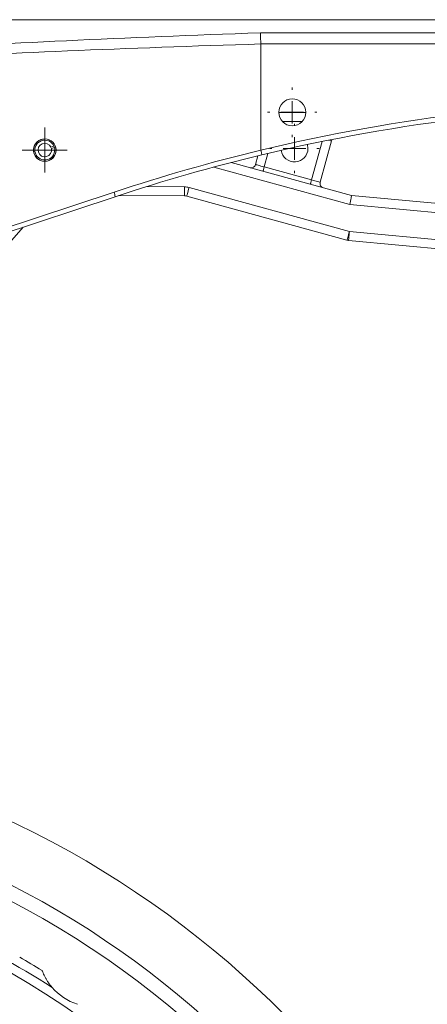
# Model space of a CAD drawing. Header units: millimetres. Extents: x -18 to 812, y -33 to 757.
# Tile 9 of 14: x 301 to 392, y 538 to 757. Entities that reach past the tile are written whole.
import ezdxf

# ---------------------------------------------------------------- set-up
doc = ezdxf.new("R2010")
doc.units = ezdxf.units.MM

# ---------------------------------------------------------------- blocks, each defined once
blk = doc.blocks.new('SW_CENTERMARKSYMBOL_0')
at = {"color": 0, "linetype": 'Continuous', "lineweight": 0}
for p, q in [((0, 2.5), (0, 5)), ((0, 0), (0, 2.5)), ((-2.5, 0), (-5, 0)), ((0, 0), (-2.5, 0)), ((0, 0), (0, -2.5)), ((0, 0), (2.5, 0)), ((2.5, 0), (5, 0)), ((0, -2.5), (0, -5))]:
    blk.add_line(p, q, dxfattribs=at)
blk = doc.blocks.new('SW_CENTERMARKSYMBOL_1')
at = {"color": 0, "linetype": 'Continuous', "lineweight": 0}
for p, q in [((0, 5), (0, 5.5)), ((0, 0), (0, 2.5)), ((-5, 0), (-5.5, 0)), ((0, 0), (-2.5, 0)), ((0, 0), (0, -2.5)), ((0, 0), (2.5, 0)), ((5, 0), (5.5, 0)), ((0, -5), (0, -5.5))]:
    blk.add_line(p, q, dxfattribs=at)
blk = doc.blocks.new('SW_CENTERMARKSYMBOL_2')
at = {"color": 0, "linetype": 'Continuous', "lineweight": 0}
for p, q in [((0, 5), (0, 5.5)), ((0, 0), (0, 2.5)), ((-5, 0), (-5.5, 0)), ((0, 0), (-2.5, 0)), ((0, 0), (0, -2.5)), ((0, 0), (2.5, 0)), ((5, 0), (5.5, 0)), ((0, -5), (0, -5.5))]:
    blk.add_line(p, q, dxfattribs=at)
blk = doc.blocks.new('SW_CENTERMARKSYMBOL_3')
at = {"color": 0, "linetype": 'Continuous', "lineweight": 0}
for radius, start, end in [(215.9, 286.3269, 73.6731), (200, 282.6824, 77.3176), (203.2, 286.4098, 73.5902)]:
    blk.add_arc((55.88, -208.54), radius, start, end, dxfattribs=at)

msp = doc.modelspace()

# ---------------------------------------------------------------- linework, layer by layer
at = {"color": 7, "linetype": 'Continuous', "lineweight": 15}
for p, q in [((653.88, 756.98), (295.98, 756.98)), ((354.79, 754.07), (653.88, 754.07)), ((354.91, 727.96), (354.88, 751.58)), ((653.88, 751.58), (354.88, 751.58)), ((358.88, 736.37), (364.88, 736.34)), ((370.62, 730.03), (368.09, 720.82)), ((308.92, 728.84), (308.24, 728.61)), ((308.34, 728.32), (309.02, 728.55)), ((365.38, 728.33), (365.25, 729.22)), ((348.27, 725.22), (375.06, 717.87)), ((353.72, 724.76), (354.26, 726.72)), ((355.65, 724.23), (366.16, 721.35)), ((266.1, 699.98), (322.27, 718.62)), ((338.94, 719.66), (374.58, 709.88)), ((322.53, 717.62), (269.38, 699.98)), ((337.9, 717.8), (323.32, 717.89)), ((374.05, 707.95), (338.42, 717.73)), ((375.06, 717.87), (632.69, 693.78)), ((632.5, 691.78), (374.7, 715.89)), ((302.06, 710.83), (286.27, 692.8)), ((374.58, 709.88), (499.17, 698.23)), ((498.98, 696.24), (374.4, 707.89))]:
    msp.add_line(p, q, dxfattribs=at)
at = {"color": 8, "linetype": 'Continuous', "lineweight": 15}
for p, q in [((364.08, 734.34), (359.66, 734.37)), ((366.16, 721.35), (368.51, 729.9)), ((356.48, 727.25), (355.65, 724.23)), ((374.7, 715.89), (344.42, 724.2)), ((329.44, 719.85), (337.91, 719.8))]:
    msp.add_line(p, q, dxfattribs=at)
at = {"color": 8, "linetype": 'Continuous', "lineweight": 15, "flags": 128}
msp.add_lwpolyline([(370, 730.2), (370.05, 730.19), (370.29, 730.12), (370.47, 730.07), (370.58, 730.04), (370.62, 730.03)], dxfattribs=at)
at = {"color": 7, "linetype": 'Continuous', "lineweight": 15, "flags": 128}
for points in [[(370.68, 730.34), (370.66, 730.22), (370.62, 730.03)], [(308.92, 728.84), (309.02, 728.88), (309.19, 728.94)], [(309.29, 728.65), (309.12, 728.59), (309.02, 728.55)], [(353.72, 724.76), (353.76, 724.75), (353.87, 724.72), (354.05, 724.67), (354.29, 724.6), (354.58, 724.52), (354.91, 724.43), (355.27, 724.33), (355.65, 724.23)], [(355.39, 723.27), (355.39, 723.28), (355.41, 723.34), (355.43, 723.43), (355.46, 723.55), (355.5, 723.69), (355.55, 723.86), (355.6, 724.04), (355.65, 724.23)], [(365.9, 720.38), (365.9, 720.4), (365.92, 720.46), (365.94, 720.54), (365.98, 720.66), (366.02, 720.81), (366.06, 720.98), (366.11, 721.16), (366.16, 721.35)], [(366.16, 721.35), (366.54, 721.24), (366.9, 721.14), (367.23, 721.05), (367.53, 720.97), (367.77, 720.91), (367.94, 720.86), (368.05, 720.83), (368.09, 720.82)], [(337.9, 717.8), (337.9, 717.84), (337.9, 717.95), (337.9, 718.14), (337.9, 718.38), (337.9, 718.69), (337.91, 719.03), (337.91, 719.41), (337.91, 719.8)], [(338.42, 717.73), (338.43, 717.76), (338.46, 717.87), (338.5, 718.05), (338.57, 718.29), (338.65, 718.58), (338.74, 718.92), (338.84, 719.28), (338.94, 719.66)], [(375.06, 717.87), (375.05, 717.83), (375.03, 717.72), (375, 717.54), (374.95, 717.29), (374.9, 716.99), (374.84, 716.65), (374.77, 716.28), (374.7, 715.89)], [(374.05, 707.95), (374.06, 707.99), (374.09, 708.1), (374.14, 708.27), (374.21, 708.51), (374.29, 708.81), (374.38, 709.14), (374.48, 709.5), (374.58, 709.88)], [(374.4, 707.89), (374.4, 707.93), (374.41, 708.04), (374.43, 708.22), (374.45, 708.47), (374.48, 708.77), (374.51, 709.12), (374.55, 709.49), (374.58, 709.88)]]:
    msp.add_lwpolyline(points, dxfattribs=at)
at = {"color": 7, "linetype": 'Continuous', "lineweight": 15}
for centre, radius in [((361.88, 736.38), 3), ((306.88, 727.98), 2.5), ((206.88, 383.58), 186), ((206.88, 383.58), 172.1), ((206.88, 383.58), 170.1), ((206.88, 383.58), 161.6)]:
    msp.add_circle(centre, radius, dxfattribs=at)
for centre, radius, start, end in [((448.52, 338.04), 401, 90, 103.4999), ((448.52, 337.98), 400, 90, 103.504), ((306.88, 727.98), 2.5, 22.3947, 15.3443), ((306.88, 727.98), 2.21, 22.8555, 14.8835), ((306.88, 727.98), 1.5, 24.7514, 12.9876), ((448.58, 338.04), 401, 103.5078, 108.3599), ((362.38, 728.35), 3, 188.0498, 359.6575), ((448.52, 337.98), 400, 103.504, 108.3599), ((352.76, 725.02), 1, 254.6575, 344.6575), ((369.06, 720.55), 1, 164.6575, 254.6575), ((318.74, 717.18), 3.81, 6.7016, 22.3093), ((337.89, 715.8), 4, 74.6575, 89.6575), ((337.89, 715.8), 2, 74.6575, 89.6575), ((374.58, 709.88), 2, 254.6575, 264.6575), ((206.88, 383.58), 190, 58.4545, 60.1996), ((317.99, 549.88), 12.5, 220.4989, 252.0011)]:
    msp.add_arc(centre, radius, start, end, dxfattribs=at)
for centre, major_axis, ratio, start_param, end_param in [((556.75, 731.98), (393.02, -1.32), 0.063522, 2.110685, 2.377975), ((556.92, 732.14), (393.02, -1.16), 0.055899, 2.110885, 2.377181)]:
    msp.add_ellipse(centre, major_axis=major_axis, ratio=ratio, start_param=start_param, end_param=end_param, dxfattribs=at)
for points, knots in [([(354.88, 751.58), (354.87, 751.84), (354.87, 752.09), (354.86, 752.46), (354.85, 752.58), (354.85, 752.82), (354.84, 752.93), (354.83, 753.25), (354.82, 753.46), (354.81, 753.72), (354.81, 753.8), (354.8, 753.95), (354.8, 754.01), (354.79, 754.07)], [0, 0, 0, 0, 0.25, 0.25, 0.375, 0.375, 0.5, 0.5, 0.75, 0.75, 0.875, 0.875, 1, 1, 1, 1]), ([(355.12, 726.93), (355.12, 726.93), (355.12, 726.93), (355.12, 726.96), (355.1, 727.08), (355.05, 727.32), (354.99, 727.61), (354.94, 727.83), (354.91, 727.94)], [0, 0, 0, 0, 0.016908, 0.161744, 0.371384, 0.580941, 0.790467, 1, 1, 1, 1]), ([(258.79, 564.27), (267.53, 561.76), (276.13, 558.6), (292.79, 551.06), (300.84, 546.67), (308.49, 541.76)], [0, 0, 0, 0, 0.5, 0.5, 1, 1, 1, 1]), ([(306.28, 545.51), (306.28, 545.51), (306.29, 545.49), (306.31, 545.44), (306.32, 545.4), (306.38, 545.25), (306.44, 545.11), (306.57, 544.8), (306.65, 544.63), (306.82, 544.27), (306.91, 544.09), (307.11, 543.72), (307.22, 543.53), (307.45, 543.16), (307.57, 542.98), (307.93, 542.44), (308.2, 542.09), (308.49, 541.76)], [0, 0, 0, 0, 0.0625, 0.0625, 0.125, 0.125, 0.25, 0.25, 0.375, 0.375, 0.5, 0.5, 0.625, 0.625, 0.75, 0.75, 1, 1, 1, 1])]:
    msp.add_open_spline(points, degree=3, knots=knots, dxfattribs=at)
for points in [[(354.88, 751.58), (354.88, 751.58), (354.88, 751.58), (354.88, 751.58)], [(354.91, 727.94), (354.91, 727.95), (354.91, 727.95), (354.91, 727.96)]]:
    msp.add_open_spline(points, degree=3, dxfattribs=at)

# ---------------------------------------------------------------- block references
at = {"color": 7, "linetype": 'Continuous', "lineweight": 0}
for name, p in [('SW_CENTERMARKSYMBOL_2', (361.88, 736.38)), ('SW_CENTERMARKSYMBOL_1', (362.38, 728.35)), ('SW_CENTERMARKSYMBOL_0', (306.88, 727.98)), ('SW_CENTERMARKSYMBOL_3', (151, 592.13))]:
    msp.add_blockref(name, p, dxfattribs=at)

doc.saveas('drawing.dxf')
